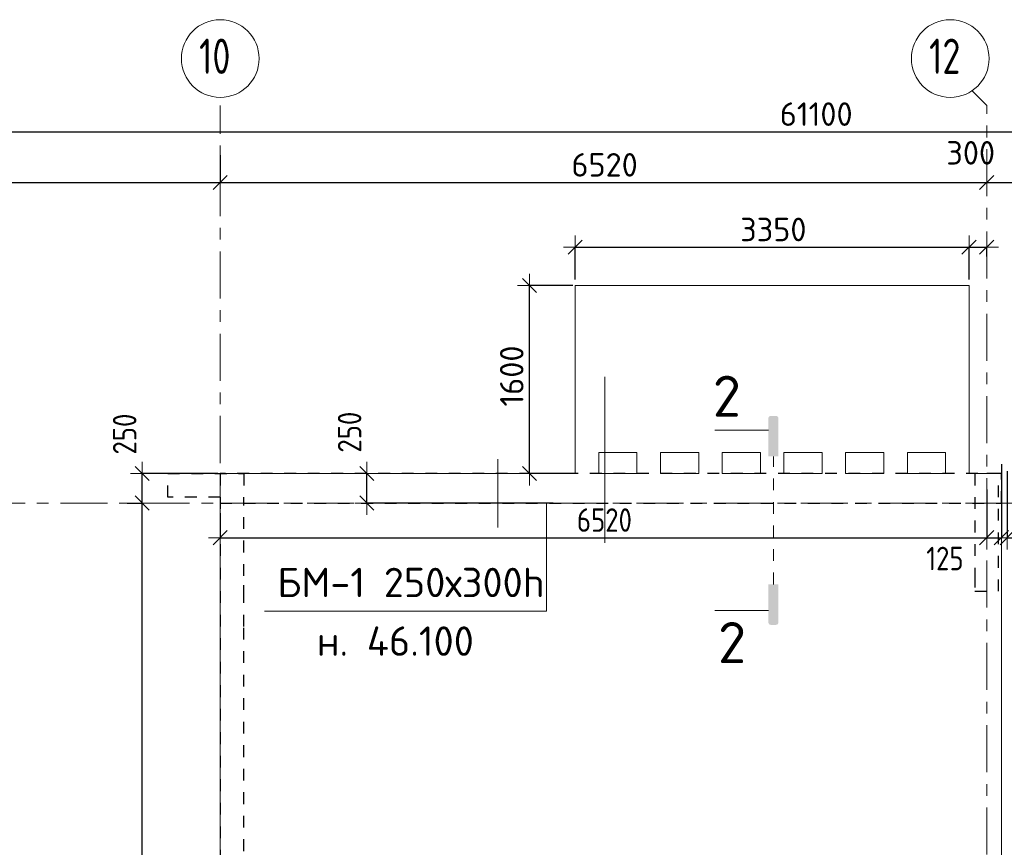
# Model space of a CAD drawing. Header units: metres. Extents: x -38 to 93, y -15 to 21.
# Tile 17 of 152: x 24.32 to 32.7, y 13.47 to 20.51. Entities that reach past the tile are written whole.
import ezdxf

# ---------------------------------------------------------------- set-up
doc = ezdxf.new("R2010")
doc.units = ezdxf.units.M
doc.header["$PDMODE"] = 65
for name, pattern in [('______11', [0.5, 0.4, -0.05, 0, -0.05]), ('______2', [0.135, 0.1, -0.035]), ('______3', [0.25, 0.2, -0.05]), ('______5', [1.1, 0.8, -0.1, 0.1, -0.1]), ('______9', [0.05, 0, -0.05])]:
    doc.linetypes.add(name, pattern=pattern)
for name, color, linetype, lineweight in [('XR$1$Осевая линия (1)', 7, '______5', 13), ('XR$1$Размерная линия (1)', 7, 'Continuous', 13), ('XR$3$Балка (1)', 7, '______3', 13), ('XR$3$Перекрытие (1)', 7, 'Continuous', 35), ('XR$3$Текст_ примечание', 7, 'Continuous', 13), ('XR$5$Размерная линия (1)', 7, 'Continuous', 13)]:
    doc.layers.add(name, color=color, linetype=linetype, lineweight=lineweight)
doc.layers.add('XR$7$Стена_ бетон несущ.', color=7, linetype='Continuous', lineweight=70, true_color=0xb4b496)
doc.styles.add('ISOCPEUR', font='txt')
doc.dimstyles.new('DIMSTYLE_3', dxfattribs={"dimtxt": 0.2, "dimasz": 0.2, "dimexe": 0, "dimexo": 0, "dimgap": 0.1, "dimtad": 2, "dimdec": 0, "dimlfac": 1000, "dimrnd": 5, "dimzin": 12, "dimdsep": 46, "dimtxsty": 'ISOCPEUR', "dimblk1": 'ALL_ML_STRICH', "dimblk2": 'ALL_ML_STRICH', "dimsah": 1, "dimcen": 0, "dimclrd": 7, "dimclre": 256, "dimclrt": 7, "dimadec": 0, "dimazin": 0, "dimtfac": 1, "dimtdec": 0, "dimtix": 1, "dimtmove": 2, "dimatfit": 3, "dimfxl": 0, "dimtzin": 0, "dimlwd": 0, "dimlwe": -3, "dimarcsym": 0})
doc.dimstyles.new('DIMSTYLE_33', dxfattribs={"dimtxt": 0.2, "dimasz": 0.2, "dimexe": 0, "dimexo": 0, "dimgap": 0.1, "dimtad": 2, "dimdec": 0, "dimlfac": 1000, "dimrnd": 5, "dimzin": 12, "dimdsep": 46, "dimtxsty": 'ISOCPEUR', "dimblk1": 'ALL_ML_STRICH', "dimblk2": 'ALL_ML_STRICH', "dimsah": 1, "dimcen": 0, "dimclrd": 7, "dimclre": 256, "dimclrt": 7, "dimadec": 0, "dimazin": 0, "dimtfac": 1, "dimtdec": 0, "dimtix": 1, "dimtmove": 2, "dimatfit": 3, "dimfxl": 0, "dimtvp": 1.2, "dimtzin": 0, "dimlwd": 0, "dimlwe": -3, "dimarcsym": 0})
doc.dimstyles.new('DIMSTYLE_34', dxfattribs={"dimtxt": 0.2, "dimasz": 0.2, "dimexe": 0, "dimexo": 0, "dimgap": 0.1, "dimtad": 0, "dimdec": 0, "dimlfac": 1000, "dimrnd": 5, "dimzin": 12, "dimdsep": 46, "dimtxsty": 'ISOCPEUR', "dimblk1": 'ALL_ML_STRICH', "dimblk2": 'ALL_ML_STRICH', "dimsah": 1, "dimcen": 0, "dimclrd": 7, "dimclre": 256, "dimclrt": 7, "dimadec": 0, "dimazin": 0, "dimtfac": 1, "dimtdec": 0, "dimtix": 1, "dimtmove": 2, "dimatfit": 3, "dimfxl": 0, "dimtvp": 1.2, "dimtzin": 0, "dimlwd": 0, "dimlwe": -3, "dimarcsym": 0})
doc.dimstyles.new('DIMSTYLE_5', dxfattribs={"dimtxt": 0.2, "dimasz": 0.2, "dimexe": 0, "dimexo": 0, "dimgap": 0.1, "dimtad": 2, "dimdec": 0, "dimlfac": 1000, "dimrnd": 5, "dimzin": 12, "dimdsep": 46, "dimtxsty": 'ISOCPEUR', "dimblk1": 'ALL_ML_STRICH', "dimblk2": 'ALL_ML_STRICH', "dimsah": 1, "dimcen": 0, "dimclrd": 7, "dimclre": 256, "dimclrt": 7, "dimadec": 0, "dimazin": 0, "dimtfac": 1, "dimtdec": 0, "dimtix": 1, "dimtmove": 2, "dimatfit": 3, "dimfxl": 0, "dimtvp": 1.2, "dimtzin": 0, "dimlwd": 0, "dimlwe": -3, "dimarcsym": 0})

# ---------------------------------------------------------------- blocks, each defined once
blk = doc.blocks.new('ALL_ML_STRICH')
at = {"color": 0, "linetype": 'ByBlock', "lineweight": -2}
for p, q in [((0, -0.5), (0, 0.5)), ((-1, 0), (0.5, 0)), ((-0.3, -0.3), (0.3, 0.3))]:
    blk.add_line(p, q, dxfattribs=at)
blk = doc.blocks.new('*D10')
at = {"layer": 'DEFPOINTS', "color": 7, "linetype": 'Continuous', "lineweight": 13, "transparency": 33554687}
for p in [(0.5, 19.5574), (0.5, 19.3768), (61.6, 17.1197)]:
    blk.add_point(p, dxfattribs=at)
at = {"layer": 'XR$1$Размерная линия (1)', "color": 9, "linetype": 'Continuous', "lineweight": -2, "true_color": 0xc7c7c7, "transparency": 33554687}
for p, q in [((0.5, 19.3568), (0.5, 19.5574)), ((61.6, 17.1397), (61.6, 19.5574))]:
    blk.add_line(p, q, dxfattribs=at)
at = {"layer": 'XR$1$Размерная линия (1)', "color": 7, "linetype": 'Continuous', "lineweight": -2, "transparency": 33554687}
blk.add_line((0.5, 19.5574), (61.6, 19.5574), dxfattribs=at)
at = {"layer": 'XR$1$Размерная линия (1)', "color": 7, "linetype": 'Continuous', "lineweight": 13, "transparency": 33554687, "xscale": 0.2, "yscale": 0.2, "zscale": 0.2, "rotation": 180}
blk.add_blockref('ALL_ML_STRICH', (0.5, 19.5574), dxfattribs=at)
at = {"layer": 'XR$1$Размерная линия (1)', "color": 7, "linetype": 'Continuous', "lineweight": 13, "transparency": 33554687, "xscale": 0.2, "yscale": 0.2, "zscale": 0.2}
blk.add_blockref('ALL_ML_STRICH', (61.6, 19.5574), dxfattribs=at)
at = {"layer": 'XR$1$Размерная линия (1)', "color": 7, "linetype": 'Continuous', "lineweight": 13, "transparency": 33554687, "insert": (31.1, 19.7074), "char_height": 0.2, "width": 1, "attachment_point": 5, "style": 'ISOCPEUR'}
blk.add_mtext('\\A1;{61100}', dxfattribs=at)
blk = doc.blocks.new('*D30')
at = {"layer": 'DEFPOINTS', "color": 7, "linetype": 'Continuous', "lineweight": 13, "transparency": 33554687}
for p in [(21.68, 19.379), (26.03, 19.379), (21.68, 19.1261)]:
    blk.add_point(p, dxfattribs=at)
at = {"layer": 'XR$1$Размерная линия (1)', "color": 9, "linetype": 'Continuous', "lineweight": -2, "true_color": 0xc7c7c7, "transparency": 33554687}
for p, q in [((21.68, 19.359), (21.68, 19.1261)), ((26.03, 19.359), (26.03, 19.1261))]:
    blk.add_line(p, q, dxfattribs=at)
at = {"layer": 'XR$1$Размерная линия (1)', "color": 7, "linetype": 'Continuous', "lineweight": -2, "transparency": 33554687}
blk.add_line((21.68, 19.1261), (26.03, 19.1261), dxfattribs=at)
at = {"layer": 'XR$1$Размерная линия (1)', "color": 7, "linetype": 'Continuous', "lineweight": 13, "transparency": 33554687, "xscale": 0.2, "yscale": 0.2, "zscale": 0.2, "rotation": 180}
blk.add_blockref('ALL_ML_STRICH', (21.68, 19.1261), dxfattribs=at)
at = {"layer": 'XR$1$Размерная линия (1)', "color": 7, "linetype": 'Continuous', "lineweight": 13, "transparency": 33554687, "xscale": 0.2, "yscale": 0.2, "zscale": 0.2}
blk.add_blockref('ALL_ML_STRICH', (26.03, 19.1261), dxfattribs=at)
at = {"layer": 'XR$1$Размерная линия (1)', "color": 7, "linetype": 'Continuous', "lineweight": 13, "transparency": 33554687, "insert": (23.855, 19.2761), "char_height": 0.2, "width": 0.8, "attachment_point": 5, "style": 'ISOCPEUR'}
blk.add_mtext('\\A1;{4350}', dxfattribs=at)
blk = doc.blocks.new('*D31')
at = {"layer": 'DEFPOINTS', "color": 7, "linetype": 'Continuous', "lineweight": 13, "transparency": 33554687}
for p in [(26.03, 19.379), (26.03, 19.1261), (32.55, 19.1352)]:
    blk.add_point(p, dxfattribs=at)
at = {"layer": 'XR$1$Размерная линия (1)', "color": 9, "linetype": 'Continuous', "lineweight": -2, "true_color": 0xc7c7c7, "transparency": 33554687}
for p, q in [((26.03, 19.359), (26.03, 19.1261)), ((32.55, 19.1261), (32.55, 19.1261))]:
    blk.add_line(p, q, dxfattribs=at)
at = {"layer": 'XR$1$Размерная линия (1)', "color": 7, "linetype": 'Continuous', "lineweight": -2, "transparency": 33554687}
blk.add_line((26.03, 19.1261), (32.55, 19.1261), dxfattribs=at)
at = {"layer": 'XR$1$Размерная линия (1)', "color": 7, "linetype": 'Continuous', "lineweight": 13, "transparency": 33554687, "xscale": 0.2, "yscale": 0.2, "zscale": 0.2, "rotation": 180}
blk.add_blockref('ALL_ML_STRICH', (26.03, 19.1261), dxfattribs=at)
at = {"layer": 'XR$1$Размерная линия (1)', "color": 7, "linetype": 'Continuous', "lineweight": 13, "transparency": 33554687, "xscale": 0.2, "yscale": 0.2, "zscale": 0.2}
blk.add_blockref('ALL_ML_STRICH', (32.55, 19.1261), dxfattribs=at)
at = {"layer": 'XR$1$Размерная линия (1)', "color": 7, "linetype": 'Continuous', "lineweight": 13, "transparency": 33554687, "insert": (29.3, 19.2761), "char_height": 0.2, "width": 0.8, "attachment_point": 5, "style": 'ISOCPEUR'}
blk.add_mtext('\\A1;{6520}', dxfattribs=at)
blk = doc.blocks.new('*D32')
at = {"layer": 'DEFPOINTS', "color": 7, "linetype": 'Continuous', "lineweight": 13, "transparency": 33554687}
for p in [(32.55, 19.1352), (32.55, 19.1261), (32.85, 19.1352)]:
    blk.add_point(p, dxfattribs=at)
at = {"layer": 'XR$1$Размерная линия (1)', "color": 9, "linetype": 'Continuous', "lineweight": -2, "true_color": 0xc7c7c7, "transparency": 33554687}
for p, q in [((32.55, 19.1261), (32.55, 19.1261)), ((32.85, 19.1261), (32.85, 19.1261))]:
    blk.add_line(p, q, dxfattribs=at)
at = {"layer": 'XR$1$Размерная линия (1)', "color": 7, "linetype": 'Continuous', "lineweight": -2, "transparency": 33554687}
blk.add_line((32.55, 19.1261), (32.85, 19.1261), dxfattribs=at)
at = {"layer": 'XR$1$Размерная линия (1)', "color": 7, "linetype": 'Continuous', "lineweight": 13, "transparency": 33554687, "xscale": 0.2, "yscale": 0.2, "zscale": 0.2, "rotation": 180}
blk.add_blockref('ALL_ML_STRICH', (32.55, 19.1261), dxfattribs=at)
at = {"layer": 'XR$1$Размерная линия (1)', "color": 7, "linetype": 'Continuous', "lineweight": 13, "transparency": 33554687, "xscale": 0.2, "yscale": 0.2, "zscale": 0.2}
blk.add_blockref('ALL_ML_STRICH', (32.85, 19.1261), dxfattribs=at)
at = {"layer": 'XR$1$Размерная линия (1)', "color": 7, "linetype": 'Continuous', "lineweight": 13, "transparency": 33554687, "insert": (32.4139, 19.3782), "char_height": 0.2, "width": 0.6, "attachment_point": 5, "style": 'ISOCPEUR'}
blk.add_mtext('\\A1;{300}', dxfattribs=at)
blk = doc.blocks.new('*D407')
at = {"layer": 'DEFPOINTS', "color": 7, "linetype": 'Continuous', "lineweight": 13, "transparency": 33554687}
for p in [(28.8668, 16.65), (27.2775, 16.4), (28.883, 16.4)]:
    blk.add_point(p, dxfattribs=at)
at = {"layer": 'XR$5$Размерная линия (1)', "color": 9, "linetype": 'Continuous', "lineweight": -2, "true_color": 0xc7c7c7, "transparency": 33554687}
for p, q in [((27.2775, 16.65), (27.2775, 16.65)), ((28.863, 16.4), (27.2775, 16.4))]:
    blk.add_line(p, q, dxfattribs=at)
at = {"layer": 'XR$5$Размерная линия (1)', "color": 7, "linetype": 'Continuous', "lineweight": -2, "transparency": 33554687}
blk.add_line((27.2775, 16.4), (27.2775, 16.65), dxfattribs=at)
at = {"layer": 'XR$5$Размерная линия (1)', "color": 7, "linetype": 'Continuous', "lineweight": 13, "transparency": 33554687, "xscale": 0.2, "yscale": 0.2, "zscale": 0.2}
for p, rotation in [((27.2775, 16.65), 90), ((27.2775, 16.4), 270)]:
    blk.add_blockref('ALL_ML_STRICH', p, dxfattribs=dict(at, rotation=rotation))
at = {"layer": 'XR$5$Размерная линия (1)', "color": 7, "linetype": 'Continuous', "lineweight": 13, "transparency": 33554687, "insert": (27.1306, 17.0024), "char_height": 0.2, "width": 0.5, "attachment_point": 5, "rotation": 90, "style": 'ISOCPEUR'}
blk.add_mtext('\\W0.83;\\A1;{250}', dxfattribs=at)
blk = doc.blocks.new('*D411')
at = {"layer": 'DEFPOINTS', "color": 7, "linetype": 'Continuous', "lineweight": 13, "transparency": 33554687}
for p in [(32.55, 16.5341), (26.03, 16.2944), (26.03, 16.1049)]:
    blk.add_point(p, dxfattribs=at)
at = {"layer": 'XR$5$Размерная линия (1)', "color": 9, "linetype": 'Continuous', "lineweight": -2, "true_color": 0xc7c7c7, "transparency": 33554687}
for p, q in [((32.55, 16.5141), (32.55, 16.1049)), ((26.03, 16.3144), (26.03, 16.1049))]:
    blk.add_line(p, q, dxfattribs=at)
at = {"layer": 'XR$5$Размерная линия (1)', "color": 7, "linetype": 'Continuous', "lineweight": -2, "transparency": 33554687}
blk.add_line((26.03, 16.1049), (32.55, 16.1049), dxfattribs=at)
at = {"layer": 'XR$5$Размерная линия (1)', "color": 7, "linetype": 'Continuous', "lineweight": 13, "transparency": 33554687, "xscale": 0.2, "yscale": 0.2, "zscale": 0.2, "rotation": 180}
blk.add_blockref('ALL_ML_STRICH', (26.03, 16.1049), dxfattribs=at)
at = {"layer": 'XR$5$Размерная линия (1)', "color": 7, "linetype": 'Continuous', "lineweight": 13, "transparency": 33554687, "xscale": 0.2, "yscale": 0.2, "zscale": 0.2}
blk.add_blockref('ALL_ML_STRICH', (32.55, 16.1049), dxfattribs=at)
at = {"layer": 'XR$5$Размерная линия (1)', "color": 7, "linetype": 'Continuous', "lineweight": 13, "transparency": 33554687, "insert": (29.2983, 16.2549), "char_height": 0.2, "width": 0.666667, "attachment_point": 5, "style": 'ISOCPEUR'}
blk.add_mtext('\\W0.83;\\A1;{6520}', dxfattribs=at)
blk = doc.blocks.new('*D412')
at = {"layer": 'DEFPOINTS', "color": 7, "linetype": 'Continuous', "lineweight": 13, "transparency": 33554687}
for p in [(32.675, 16.75), (32.55, 16.5341), (32.55, 16.1049)]:
    blk.add_point(p, dxfattribs=at)
at = {"layer": 'XR$5$Размерная линия (1)', "color": 9, "linetype": 'Continuous', "lineweight": -2, "true_color": 0xc7c7c7, "transparency": 33554687}
for p, q in [((32.675, 16.73), (32.675, 16.1049)), ((32.55, 16.5141), (32.55, 16.1049))]:
    blk.add_line(p, q, dxfattribs=at)
at = {"layer": 'XR$5$Размерная линия (1)', "color": 7, "linetype": 'Continuous', "lineweight": -2, "transparency": 33554687}
blk.add_line((32.55, 16.1049), (32.675, 16.1049), dxfattribs=at)
at = {"layer": 'XR$5$Размерная линия (1)', "color": 7, "linetype": 'Continuous', "lineweight": 13, "transparency": 33554687, "xscale": 0.2, "yscale": 0.2, "zscale": 0.2, "rotation": 180}
blk.add_blockref('ALL_ML_STRICH', (32.55, 16.1049), dxfattribs=at)
at = {"layer": 'XR$5$Размерная линия (1)', "color": 7, "linetype": 'Continuous', "lineweight": 13, "transparency": 33554687, "xscale": 0.2, "yscale": 0.2, "zscale": 0.2}
blk.add_blockref('ALL_ML_STRICH', (32.675, 16.1049), dxfattribs=at)
at = {"layer": 'XR$5$Размерная линия (1)', "color": 7, "linetype": 'Continuous', "lineweight": 13, "transparency": 33554687, "insert": (32.195, 15.928), "char_height": 0.2, "width": 0.5, "attachment_point": 5, "style": 'ISOCPEUR'}
blk.add_mtext('\\W0.83;\\A1;{125}', dxfattribs=at)
blk = doc.blocks.new('*D413')
at = {"layer": 'DEFPOINTS', "color": 7, "linetype": 'Continuous', "lineweight": 13, "transparency": 33554687}
for p in [(32.85, 17.0231), (32.725, 16.65), (32.725, 16.1049)]:
    blk.add_point(p, dxfattribs=at)
at = {"layer": 'XR$5$Размерная линия (1)', "color": 9, "linetype": 'Continuous', "lineweight": -2, "true_color": 0xc7c7c7, "transparency": 33554687}
for p, q in [((32.85, 17.0031), (32.85, 16.1049)), ((32.725, 16.67), (32.725, 16.1049))]:
    blk.add_line(p, q, dxfattribs=at)
at = {"layer": 'XR$5$Размерная линия (1)', "color": 7, "linetype": 'Continuous', "lineweight": -2, "transparency": 33554687}
blk.add_line((32.725, 16.1049), (32.85, 16.1049), dxfattribs=at)
at = {"layer": 'XR$5$Размерная линия (1)', "color": 7, "linetype": 'Continuous', "lineweight": 13, "transparency": 33554687, "xscale": 0.2, "yscale": 0.2, "zscale": 0.2, "rotation": 180}
blk.add_blockref('ALL_ML_STRICH', (32.725, 16.1049), dxfattribs=at)
at = {"layer": 'XR$5$Размерная линия (1)', "color": 7, "linetype": 'Continuous', "lineweight": 13, "transparency": 33554687, "xscale": 0.2, "yscale": 0.2, "zscale": 0.2}
blk.add_blockref('ALL_ML_STRICH', (32.85, 16.1049), dxfattribs=at)
at = {"layer": 'XR$5$Размерная линия (1)', "color": 7, "linetype": 'Continuous', "lineweight": 13, "transparency": 33554687, "insert": (33.2319, 15.9345), "char_height": 0.2, "width": 0.5, "attachment_point": 5, "style": 'ISOCPEUR'}
blk.add_mtext('\\W0.83;\\A1;{125}', dxfattribs=at)
blk = doc.blocks.new('*D439')
at = {"layer": 'DEFPOINTS', "color": 7, "linetype": 'Continuous', "lineweight": 13, "transparency": 33554687}
for p in [(29.0501, 18.25), (28.6601, 16.65), (29.0501, 16.65)]:
    blk.add_point(p, dxfattribs=at)
at = {"layer": 'XR$5$Размерная линия (1)', "color": 9, "linetype": 'Continuous', "lineweight": -2, "true_color": 0xc7c7c7, "transparency": 33554687}
for p, q in [((29.0301, 18.25), (28.6601, 18.25)), ((29.0301, 16.65), (28.6601, 16.65))]:
    blk.add_line(p, q, dxfattribs=at)
at = {"layer": 'XR$5$Размерная линия (1)', "color": 7, "linetype": 'Continuous', "lineweight": -2, "transparency": 33554687}
blk.add_line((28.6601, 16.65), (28.6601, 18.25), dxfattribs=at)
at = {"layer": 'XR$5$Размерная линия (1)', "color": 7, "linetype": 'Continuous', "lineweight": 13, "transparency": 33554687, "xscale": 0.2, "yscale": 0.2, "zscale": 0.2}
for p, rotation in [((28.6601, 18.25), 90), ((28.6601, 16.65), 270)]:
    blk.add_blockref('ALL_ML_STRICH', p, dxfattribs=dict(at, rotation=rotation))
at = {"layer": 'XR$5$Размерная линия (1)', "color": 7, "linetype": 'Continuous', "lineweight": 13, "transparency": 33554687, "insert": (28.5101, 17.48), "char_height": 0.2, "width": 0.8, "attachment_point": 5, "rotation": 90, "style": 'ISOCPEUR'}
blk.add_mtext('\\A1;{1600}', dxfattribs=at)
blk = doc.blocks.new('*D440')
at = {"layer": 'DEFPOINTS', "color": 7, "linetype": 'Continuous', "lineweight": 13, "transparency": 33554687}
for p in [(29.0501, 18.5762), (29.0501, 18.28), (32.4001, 18.28)]:
    blk.add_point(p, dxfattribs=at)
at = {"layer": 'XR$5$Размерная линия (1)', "color": 9, "linetype": 'Continuous', "lineweight": -2, "true_color": 0xc7c7c7, "transparency": 33554687}
for p, q in [((29.0501, 18.3), (29.0501, 18.5762)), ((32.4001, 18.3), (32.4001, 18.5762))]:
    blk.add_line(p, q, dxfattribs=at)
at = {"layer": 'XR$5$Размерная линия (1)', "color": 7, "linetype": 'Continuous', "lineweight": -2, "transparency": 33554687}
blk.add_line((29.0501, 18.5762), (32.4001, 18.5762), dxfattribs=at)
at = {"layer": 'XR$5$Размерная линия (1)', "color": 7, "linetype": 'Continuous', "lineweight": 13, "transparency": 33554687, "xscale": 0.2, "yscale": 0.2, "zscale": 0.2, "rotation": 180}
blk.add_blockref('ALL_ML_STRICH', (29.0501, 18.5762), dxfattribs=at)
at = {"layer": 'XR$5$Размерная линия (1)', "color": 7, "linetype": 'Continuous', "lineweight": 13, "transparency": 33554687, "xscale": 0.2, "yscale": 0.2, "zscale": 0.2}
blk.add_blockref('ALL_ML_STRICH', (32.4001, 18.5762), dxfattribs=at)
at = {"layer": 'XR$5$Размерная линия (1)', "color": 7, "linetype": 'Continuous', "lineweight": 13, "transparency": 33554687, "insert": (30.7351, 18.7262), "char_height": 0.2, "width": 0.8, "attachment_point": 5, "style": 'ISOCPEUR'}
blk.add_mtext('\\A1;{3350}', dxfattribs=at)
blk = doc.blocks.new('*D441')
at = {"layer": 'DEFPOINTS', "color": 7, "linetype": 'Continuous', "lineweight": 13, "transparency": 33554687}
for p in [(32.4001, 18.5762), (32.55, 18.4761), (32.4001, 18.28)]:
    blk.add_point(p, dxfattribs=at)
at = {"layer": 'XR$5$Размерная линия (1)', "color": 9, "linetype": 'Continuous', "lineweight": -2, "true_color": 0xc7c7c7, "transparency": 33554687}
for p, q in [((32.4001, 18.3), (32.4001, 18.5762)), ((32.55, 18.4961), (32.55, 18.5762))]:
    blk.add_line(p, q, dxfattribs=at)
at = {"layer": 'XR$5$Размерная линия (1)', "color": 7, "linetype": 'Continuous', "lineweight": -2, "transparency": 33554687}
blk.add_line((32.4001, 18.5762), (32.55, 18.5762), dxfattribs=at)
at = {"layer": 'XR$5$Размерная линия (1)', "color": 7, "linetype": 'Continuous', "lineweight": 13, "transparency": 33554687, "xscale": 0.2, "yscale": 0.2, "zscale": 0.2, "rotation": 180}
blk.add_blockref('ALL_ML_STRICH', (32.4001, 18.5762), dxfattribs=at)
at = {"layer": 'XR$5$Размерная линия (1)', "color": 7, "linetype": 'Continuous', "lineweight": 13, "transparency": 33554687, "xscale": 0.2, "yscale": 0.2, "zscale": 0.2}
blk.add_blockref('ALL_ML_STRICH', (32.55, 18.5762), dxfattribs=at)
at = {"layer": 'XR$5$Размерная линия (1)', "color": 7, "linetype": 'Continuous', "lineweight": 13, "transparency": 33554687, "insert": (33.0118, 18.7259), "char_height": 0.2, "width": 0.6, "attachment_point": 5, "style": 'ISOCPEUR'}
blk.add_mtext('\\A1;{150}', dxfattribs=at)
blk = doc.blocks.new('*D554')
at = {"layer": 'DEFPOINTS', "color": 7, "linetype": 'Continuous', "lineweight": 13, "transparency": 33554687}
for p in [(25.2596, 16.4), (24.7806, 9), (25.3658, 9)]:
    blk.add_point(p, dxfattribs=at)
at = {"layer": 'XR$5$Размерная линия (1)', "color": 9, "linetype": 'Continuous', "lineweight": -2, "true_color": 0xc7c7c7, "transparency": 33554687}
for p, q in [((25.2396, 16.4), (25.3658, 16.4)), ((24.7606, 9), (25.3658, 9))]:
    blk.add_line(p, q, dxfattribs=at)
at = {"layer": 'XR$5$Размерная линия (1)', "color": 7, "linetype": 'Continuous', "lineweight": -2, "transparency": 33554687}
blk.add_line((25.3658, 9), (25.3658, 16.4), dxfattribs=at)
at = {"layer": 'XR$5$Размерная линия (1)', "color": 7, "linetype": 'Continuous', "lineweight": 13, "transparency": 33554687, "xscale": 0.2, "yscale": 0.2, "zscale": 0.2}
for p, rotation in [((25.3658, 16.4), 90), ((25.3658, 9), 270)]:
    blk.add_blockref('ALL_ML_STRICH', p, dxfattribs=dict(at, rotation=rotation))
at = {"layer": 'XR$5$Размерная линия (1)', "color": 7, "linetype": 'Continuous', "lineweight": 13, "transparency": 33554687, "insert": (25.2158, 12.7), "char_height": 0.2, "width": 0.666667, "attachment_point": 5, "rotation": 90, "style": 'ISOCPEUR'}
blk.add_mtext('\\W0.83;\\A1;{7400}', dxfattribs=at)
blk = doc.blocks.new('*D555')
at = {"layer": 'DEFPOINTS', "color": 7, "linetype": 'Continuous', "lineweight": 13, "transparency": 33554687}
for p in [(26.03, 16.65), (25.2596, 16.4), (25.3658, 16.4)]:
    blk.add_point(p, dxfattribs=at)
at = {"layer": 'XR$5$Размерная линия (1)', "color": 9, "linetype": 'Continuous', "lineweight": -2, "true_color": 0xc7c7c7, "transparency": 33554687}
for p, q in [((26.01, 16.65), (25.3658, 16.65)), ((25.2396, 16.4), (25.3658, 16.4))]:
    blk.add_line(p, q, dxfattribs=at)
at = {"layer": 'XR$5$Размерная линия (1)', "color": 7, "linetype": 'Continuous', "lineweight": -2, "transparency": 33554687}
blk.add_line((25.3658, 16.4), (25.3658, 16.65), dxfattribs=at)
at = {"layer": 'XR$5$Размерная линия (1)', "color": 7, "linetype": 'Continuous', "lineweight": 13, "transparency": 33554687, "xscale": 0.2, "yscale": 0.2, "zscale": 0.2}
for p, rotation in [((25.3658, 16.65), 90), ((25.3658, 16.4), 270)]:
    blk.add_blockref('ALL_ML_STRICH', p, dxfattribs=dict(at, rotation=rotation))
at = {"layer": 'XR$5$Размерная линия (1)', "color": 7, "linetype": 'Continuous', "lineweight": 13, "transparency": 33554687, "insert": (25.2173, 16.9861), "char_height": 0.2, "width": 0.5, "attachment_point": 5, "rotation": 90, "style": 'ISOCPEUR'}
blk.add_mtext('\\W0.83;\\A1;{250}', dxfattribs=at)

msp = doc.modelspace()

# ---------------------------------------------------------------- hatches: boundary and pattern name
at = {"linetype": 'Continuous', "lineweight": 25, "true_color": 0x000000, "transparency": 33554687}
for points in [[(30.6939, 17.1238), (30.6937, 17.1212), (30.6937, 16.7962), (30.7773, 16.7962), (30.7773, 17.1212), (30.7772, 17.1238), (30.7767, 17.1263), (30.7759, 17.1287), (30.7747, 17.131), (30.7733, 17.1331), (30.7716, 17.135), (30.7697, 17.1367), (30.7676, 17.1381), (30.7653, 17.1393), (30.7629, 17.1401), (30.7604, 17.1406), (30.7578, 17.1407), (30.7133, 17.1407), (30.7107, 17.1406), (30.7082, 17.1401), (30.7058, 17.1393), (30.7035, 17.1381), (30.7014, 17.1367), (30.6995, 17.135), (30.6978, 17.1331), (30.6964, 17.131), (30.6952, 17.1287), (30.6944, 17.1263)], [(30.6939, 15.3808), (30.6944, 15.3783), (30.6952, 15.3758), (30.6964, 15.3736), (30.6978, 15.3714), (30.6995, 15.3695), (30.7014, 15.3678), (30.7035, 15.3664), (30.7058, 15.3653), (30.7082, 15.3644), (30.7107, 15.3639), (30.7133, 15.3638), (30.7578, 15.3638), (30.7604, 15.3639), (30.7629, 15.3644), (30.7653, 15.3653), (30.7676, 15.3664), (30.7697, 15.3678), (30.7716, 15.3695), (30.7733, 15.3714), (30.7747, 15.3736), (30.7759, 15.3758), (30.7767, 15.3783), (30.7772, 15.3808), (30.7773, 15.3833), (30.7773, 15.7083), (30.6937, 15.7083), (30.6937, 15.3833)]]:
    msp.add_hatch(color=18, dxfattribs=at).paths.add_polyline_path(points)

# ---------------------------------------------------------------- linework, layer by layer
at = {"color": 52, "linetype": 'Continuous', "lineweight": 13, "transparency": 33554687}
for p, q in [((29.3023, 17.4744), (29.3023, 16.0616)), ((29.3023, 17.4744), (29.3023, 16.0616)), ((28.3922, 16.7719), (28.3922, 16.192)), ((28.3922, 16.7719), (28.3922, 16.192))]:
    msp.add_line(p, q, dxfattribs=at)
at = {"color": 7, "linetype": 'Continuous', "lineweight": 13, "transparency": 33554687}
for p, q in [((30.6937, 17.0192), (30.237, 17.0192)), ((30.6937, 15.4853), (30.237, 15.4853))]:
    msp.add_line(p, q, dxfattribs=at)
at = {"color": 7, "linetype": '______9', "lineweight": 13, "transparency": 33554687}
msp.add_line((30.7355, 15.7083), (30.7355, 16.7962), dxfattribs=at)
at = {"layer": 'XR$1$Осевая линия (1)', "color": 253, "linetype": '______11', "lineweight": 13, "true_color": 0xa0a0a0, "transparency": 33554687}
for p, q in [((32.55, 19.78), (32.4227, 19.9073)), ((26.03, 8.34), (26.03, 19.78)), ((32.55, -3.39), (32.55, 19.78)), ((-2.63, 16.4), (62.6, 16.4))]:
    msp.add_line(p, q, dxfattribs=at)
at = {"layer": 'XR$1$Осевая линия (1)', "color": 7, "linetype": 'Continuous', "lineweight": 13, "transparency": 33554687}
for centre in [(26.0304, 20.1801), (32.2404, 20.1801)]:
    msp.add_circle(centre, 0.3304, dxfattribs=at)
at = {"layer": 'XR$3$Балка (1)', "color": 7, "linetype": '______2', "lineweight": 25, "transparency": 33554687}
for p, q in [((32.675, 16.65), (26.03, 16.65)), ((26.03, 16.65), (26.03, 16.4)), ((32.675, 16.4), (32.675, 16.65)), ((26.03, 16.4), (32.675, 16.4))]:
    msp.add_line(p, q, dxfattribs=at)
at = {"layer": 'XR$3$Перекрытие (1)', "color": 7, "linetype": 'Continuous', "lineweight": 13, "transparency": 33554687}
for p, q in [((32.4001, 18.25), (29.0501, 18.25)), ((29.0501, 18.25), (29.0501, 16.83)), ((32.4001, 16.83), (32.4001, 18.25)), ((29.0501, 16.83), (29.0501, 16.65)), ((29.2501, 16.83), (29.5751, 16.83)), ((29.2501, 16.65), (29.2501, 16.83)), ((29.5751, 16.83), (29.5751, 16.65)), ((29.7751, 16.83), (30.1001, 16.83)), ((29.7751, 16.65), (29.7751, 16.83)), ((30.1001, 16.83), (30.1001, 16.65)), ((30.3001, 16.83), (30.6251, 16.83)), ((30.3001, 16.65), (30.3001, 16.83)), ((30.6251, 16.83), (30.6251, 16.65)), ((30.8251, 16.83), (31.1501, 16.83)), ((30.8251, 16.65), (30.8251, 16.83)), ((31.1501, 16.83), (31.1501, 16.65)), ((31.3501, 16.83), (31.6751, 16.83)), ((31.3501, 16.65), (31.3501, 16.83)), ((31.6751, 16.83), (31.6751, 16.65)), ((31.8751, 16.83), (32.2001, 16.83)), ((31.8751, 16.65), (31.8751, 16.83)), ((32.2001, 16.83), (32.2001, 16.65)), ((32.4001, 16.65), (32.4001, 16.83)), ((26.03, 9), (26.03, 16.65)), ((29.0501, 16.65), (26.03, 16.65)), ((29.5751, 16.65), (29.2501, 16.65)), ((30.1001, 16.65), (29.7751, 16.65)), ((30.6251, 16.65), (30.3001, 16.65)), ((31.1501, 16.65), (30.8251, 16.65)), ((31.6751, 16.65), (31.3501, 16.65)), ((32.2001, 16.65), (31.8751, 16.65)), ((32.675, 16.65), (32.4001, 16.65)), ((32.675, -0.25), (32.675, 16.65))]:
    msp.add_line(p, q, dxfattribs=at)
at = {"layer": 'XR$3$Текст_ примечание', "transparency": 33554687}
msp.add_lwpolyline([(28.8054, 16.4), (28.8054, 15.4791), (26.4077, 15.4791)], dxfattribs=at)
at = {"layer": 'XR$7$Стена_ бетон несущ.', "color": 253, "linetype": '______2', "lineweight": -3, "true_color": 0xa0a0a0, "transparency": 33554687}
for p, q in [((32.45, 16.65), (32.45, 15.78)), ((32.65, 16.65), (32.45, 16.65)), ((32.65, 15.65), (32.65, 16.65)), ((26.03, 16.45), (26.03, 9)), ((26.23, 15.78), (26.23, 16.45)), ((26.23, 15.6), (26.23, 15.78)), ((32.45, 15.78), (32.45, 15.65)), ((26.23, 15.35), (26.23, 15.6)), ((32.45, 15.65), (32.65, 15.65)), ((26.23, 10.6396), (26.23, 15.35))]:
    msp.add_line(p, q, dxfattribs=at)
for points in [[(25.585, 16.65), (26.23, 16.65), (26.23, 16.45)], [(26.03, 16.45), (25.585, 16.45), (25.585, 16.65)]]:
    msp.add_lwpolyline(points, dxfattribs=at)

# ---------------------------------------------------------------- texts
at = {"color": 7, "linetype": 'Continuous', "lineweight": 13, "transparency": 33554687, "char_height": 0.35, "width": 0.381111, "attachment_point": 5, "style": 'ISOCPEUR'}
for insert in [(30.3397, 17.3082), (30.3841, 15.2131)]:
    msp.add_mtext('\\A1;{\\fISOCPEUR|i0|b0;\\H0.350000;\\W1.000000;\\C7;2}\\P', dxfattribs=dict(at, insert=insert))
at = {"layer": 'XR$1$Осевая линия (1)', "color": 7, "linetype": 'Continuous', "lineweight": 13, "transparency": 33554687, "char_height": 0.3, "width": 0.472281, "attachment_point": 7, "style": 'ISOCPEUR'}
for s, insert in [('\\W0.75;10', (25.8504, 20.0496)), ('\\W0.75;12', (32.0604, 20.0496))]:
    msp.add_mtext(s, dxfattribs=dict(at, insert=insert))
at = {"layer": 'XR$3$Текст_ примечание', "transparency": 33554687, "char_height": 0.125, "attachment_point": 7, "style": 'ISOCPEUR'}
for s, insert, width in [('\\A1;{\\fISOCPEUR|i0|b0;\\H0.250000;\\W1.000000;\\C7;БМ-1 250х300h}\\P', (26.5161, 15.5992), 2.394737), ('\\A1;{\\fISOCPEUR|i0|b0;\\H0.250000;\\W1.000000;\\C7;н. 46.100}\\P', (26.8513, 15.1005), 1.441228)]:
    msp.add_mtext(s, dxfattribs=dict(at, insert=insert, width=width))

# ---------------------------------------------------------------- dimensions: what is measured, and where the dimension line sits
at = {"layer": 'XR$1$Размерная линия (1)', "color": 7, "linetype": 'Continuous', "lineweight": 13, "transparency": 33554687}
for base, p1, p2, dimstyle, picture, middle in [((61.6, 19.5574), (0.5, 19.3568), (61.6, 17.1397), 'DIMSTYLE_3', '*D10', (31.1, 19.7074)), ((32.85, 19.1261), (32.55, 19.1261), (32.85, 19.1261), 'DIMSTYLE_5', '*D32', (32.4139, 19.3782)), ((26.03, 19.1261), (21.68, 19.359), (26.03, 19.359), 'DIMSTYLE_3', '*D30', (23.855, 19.2761)), ((32.55, 19.1261), (26.03, 19.359), (32.55, 19.1261), 'DIMSTYLE_3', '*D31', (29.3, 19.2761))]:
    dim = msp.add_linear_dim(base=base, p1=p1, p2=p2, dimstyle=dimstyle, override={"dimpost": '<>', "dimclrd": 7, "dimclre": 9, "dimclrt": 7, "dimlwd": 0, "dimlwe": 65533}, dxfattribs=at)
    dim.commit()
    dim.dimension.update_dxf_attribs({"geometry": picture, "text_midpoint": middle, "dimtype": 160})
at = {"layer": 'XR$5$Размерная линия (1)', "color": 7, "linetype": 'Continuous', "lineweight": 13, "transparency": 33554687}
for base, p1, p2, dimstyle, picture, middle in [((32.4001, 18.5762), (29.0501, 18.3), (32.4001, 18.3), 'DIMSTYLE_3', '*D440', (30.7351, 18.7262)), ((32.55, 18.5762), (32.4001, 18.3), (32.55, 18.4961), 'DIMSTYLE_33', '*D441', (33.0118, 18.7259)), ((32.85, 16.1049), (32.725, 16.67), (32.85, 17.0031), 'DIMSTYLE_34', '*D413', (33.2319, 15.9345)), ((32.675, 16.1049), (32.55, 16.5141), (32.675, 16.73), 'DIMSTYLE_34', '*D412', (32.195, 15.928)), ((32.55, 16.1049), (26.03, 16.3144), (32.55, 16.5141), 'DIMSTYLE_3', '*D411', (29.2983, 16.2549))]:
    dim = msp.add_linear_dim(base=base, p1=p1, p2=p2, dimstyle=dimstyle, override={"dimpost": '<>', "dimclrd": 7, "dimclre": 9, "dimclrt": 7, "dimlwd": 0, "dimlwe": 65533}, dxfattribs=at)
    dim.commit()
    dim.dimension.update_dxf_attribs({"geometry": picture, "text_midpoint": middle, "dimtype": 160})
for base, p1, p2, dimstyle, picture, middle in [((28.6601, 18.25), (29.0301, 16.65), (29.0301, 18.25), 'DIMSTYLE_3', '*D439', (28.5101, 17.48)), ((25.3658, 16.65), (25.2396, 16.4), (26.01, 16.65), 'DIMSTYLE_33', '*D555', (25.2173, 16.9861)), ((27.2775, 16.65), (28.863, 16.4), (27.2775, 16.65), 'DIMSTYLE_33', '*D407', (27.1306, 17.0024)), ((25.3658, 16.4), (24.7606, 9), (25.2396, 16.4), 'DIMSTYLE_3', '*D554', (25.2158, 12.7))]:
    dim = msp.add_linear_dim(base=base, p1=p1, p2=p2, angle=90, dimstyle=dimstyle, override={"dimpost": '<>', "dimclrd": 7, "dimclre": 9, "dimclrt": 7, "dimlwd": 0, "dimlwe": 65533}, dxfattribs=at)
    dim.commit()
    dim.dimension.update_dxf_attribs({"geometry": picture, "text_midpoint": middle, "dimtype": 160})

doc.saveas('drawing.dxf')
